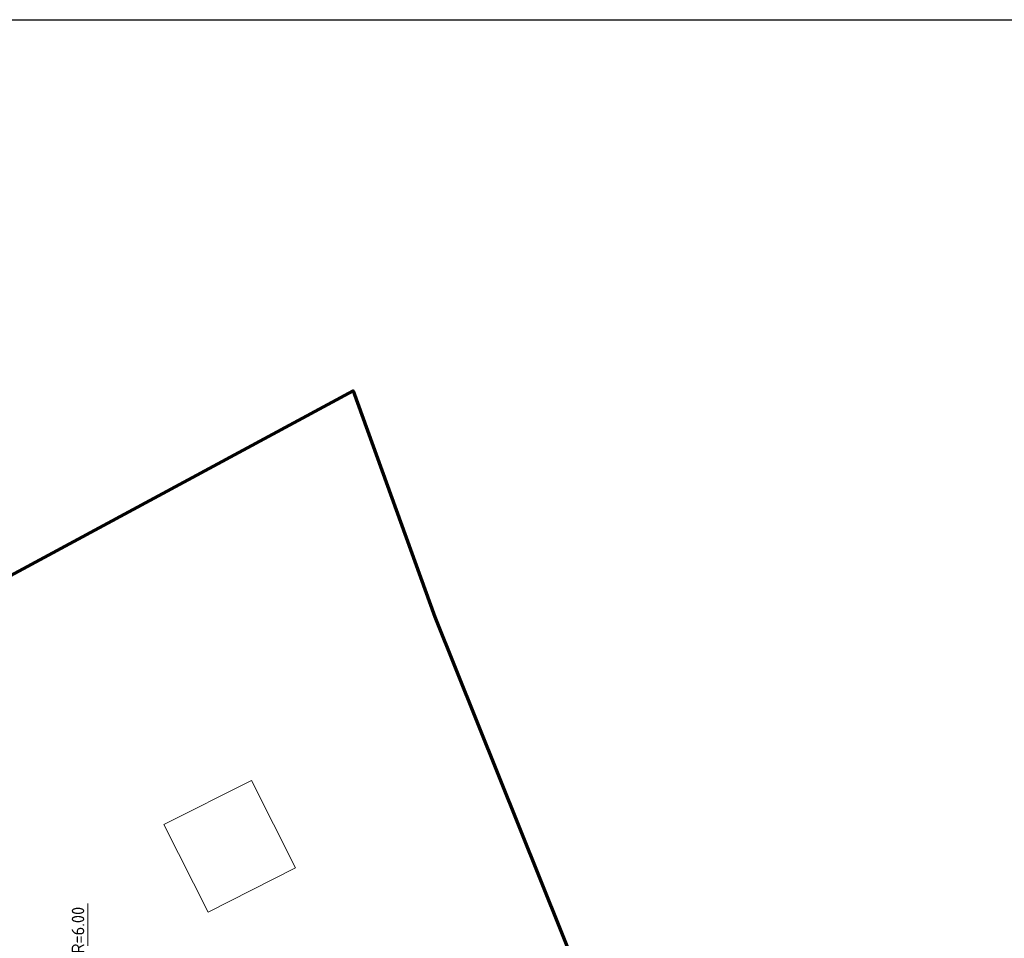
# Model space of a CAD drawing. Header units: metres. Extents: x 109063 to 109671, y 521086 to 521391.
# Tile 73 of 85: x 109318 to 109357, y 521354 to 521391. Entities that reach past the tile are written whole.
import ezdxf

# ---------------------------------------------------------------- set-up
doc = ezdxf.new("R2010")
doc.units = ezdxf.units.M
doc.header["$PDMODE"] = 2
doc.layers.add('N-WE-GR-BOOMVAK-G', color=7, linetype='Continuous', lineweight=18, true_color=0xcc6600)
doc.layers.add('N-WE-KG-WERKGRENS_FASE 3A-G', color=10, linetype='XX-WERKGRENS_CIRCEL', lineweight=70)
doc.layers.add('X-XX-AL-M', color=7, linetype='Continuous', lineweight=18)
doc.layers.add('X-XX-AL-HULPLIJN-G', color=2, linetype='Continuous', lineweight=30, plot=False)
doc.styles.add('NLCS-ISO-M200-T25', font='NLCS-ISO.ttf', dxfattribs={"height": 0.5})
doc.linetypes.add('XX-WERKGRENS_CIRCEL', pattern='A,10,-2.5,[69,NLCS.SHX,S=1,R=0,X=0,Y=0],-2.5', length=15)
doc.dimstyles.new('NLCS-M200-T25-PIJL_L2_H2', dxfattribs={"dimscale": 0.2, "dimtxt": 2.5, "dimasz": 2.5, "dimexe": 2, "dimexo": 2, "dimgap": 0.7, "dimtad": 1, "dimzin": 0, "dimdsep": 46, "dimtxsty": 'NLCS-ISO-M200-T25', "dimcen": 0, "dimdle": 2, "dimclrd": 256, "dimclre": 256, "dimclrt": 256, "dimazin": 0, "dimtfac": 1, "dimtdec": 3, "dimtofl": 0, "dimtmove": 0, "dimatfit": 3, "dimfxl": 2, "dimfxlon": 1, "dimtfillclr": 256, "dimtolj": 1, "dimtzin": 0, "dimlwd": -1, "dimlwe": -1, "dimarcsym": 0})

# ---------------------------------------------------------------- blocks, each defined once
blk = doc.blocks.new('*D112')
at = {"layer": 'Defpoints', "color": 0, "transparency": 16777216}
for p in [(109320.294, 521352.425), (109320.292, 521346.425)]:
    blk.add_point(p, dxfattribs=at)
at = {"layer": 'X-XX-AL-M', "transparency": 16777216}
blk.add_line((109320.295, 521355.555), (109320.294, 521352.925), dxfattribs=at)
blk.add_solid([(109320.211, 521352.925), (109320.378, 521352.925), (109320.294, 521352.425)], dxfattribs=at)
at = {"layer": 'X-XX-AL-M', "transparency": 16777216, "insert": (109319.905, 521354.49), "char_height": 0.5, "attachment_point": 5, "rotation": 89.9802, "style": 'NLCS-ISO-M200-T25', "bg_fill": 3, "box_fill_scale": 1.1, "bg_fill_color": 256, "bg_fill_true_color": 13158600, "bg_fill_transparency": 0}
blk.add_mtext('\\A1;R=6.00', dxfattribs=at)

msp = doc.modelspace()

# ---------------------------------------------------------------- linework, layer by layer
at = {"layer": 'N-WE-GR-BOOMVAK-G'}
msp.add_lwpolyline([(109326.803, 521360.447), (109328.56, 521356.965), (109325.078, 521355.209), (109323.321, 521358.691)], close=True, dxfattribs=at)
at = {"layer": 'X-XX-AL-HULPLIJN-G', "flags": 128}
msp.add_lwpolyline([(109217.068, 521390.72), (109412.538, 521390.72), (109412.538, 521229.992), (109217.068, 521229.992)], close=True, dxfattribs=at)

# ---------------------------------------------------------------- next in the draw order: dimensions: what is measured, and where the dimension line sits
at = {"layer": 'X-XX-AL-M'}
dim = msp.add_radius_dim(center=(109320.292, 521346.425), mpoint=(109320.294, 521352.425), dimstyle='NLCS-M200-T25-PIJL_L2_H2', override={"dimpost": 'R=<>', "dimtfill": 1}, dxfattribs=at)
dim.commit()
dim.dimension.update_dxf_attribs({"geometry": '*D112', "text_midpoint": (109319.905, 521354.49)})

# ---------------------------------------------------------------- next in the draw order: linework, layer by layer
at = {"layer": 'N-WE-KG-WERKGRENS_FASE 3A-G', "flags": 128}
msp.add_lwpolyline([(109325.985, 521089.891), (109318.976, 521087.098), (109317.759, 521090.31), (109323.357, 521094.593), (109238.454, 521245.385), (109219.993, 521235.574), (109205.062, 521230.405), (109136.282, 521195.493), (109151.524, 521165.711), (109133.203, 521154.372), (109118.97, 521166.626), (109096.884, 521210.772), (109081.12, 521240.821), (109089.41, 521256.905), (109098.836, 521261.004), (109101.047, 521258.31, 0.28099), (109115.146, 521256.234), (109161.484, 521279.683), (109182.49, 521274.188), (109197.384, 521282.23), (109207.411, 521265.019), (109222.743, 521273.13), (109202.684, 521306.819), (109330.854, 521375.957), (109334.104, 521366.956), (109359.352, 521304.007), (109395.916, 521316.767), (109395.014, 521304.654), (109407.223, 521303.045), (109419.647, 521302.279), (109418.208, 521287.556), (109409.708, 521288.408), (109419.013, 521237.753), (109418.562, 521234.864), (109426.445, 521234.185), (109428.101, 521222.066), (109421.278, 521222.223), (109442.345, 521149.248), (109444.21, 521130.53), (109415.056, 521118.995), (109417.942, 521109.017), (109389.8, 521098.734), (109393.219, 521089.125), (109386.118, 521086.75), (109367.934, 521091.648), (109364.106, 521102.437)], format="xyb", close=True, dxfattribs=at)

doc.saveas('drawing.dxf')
